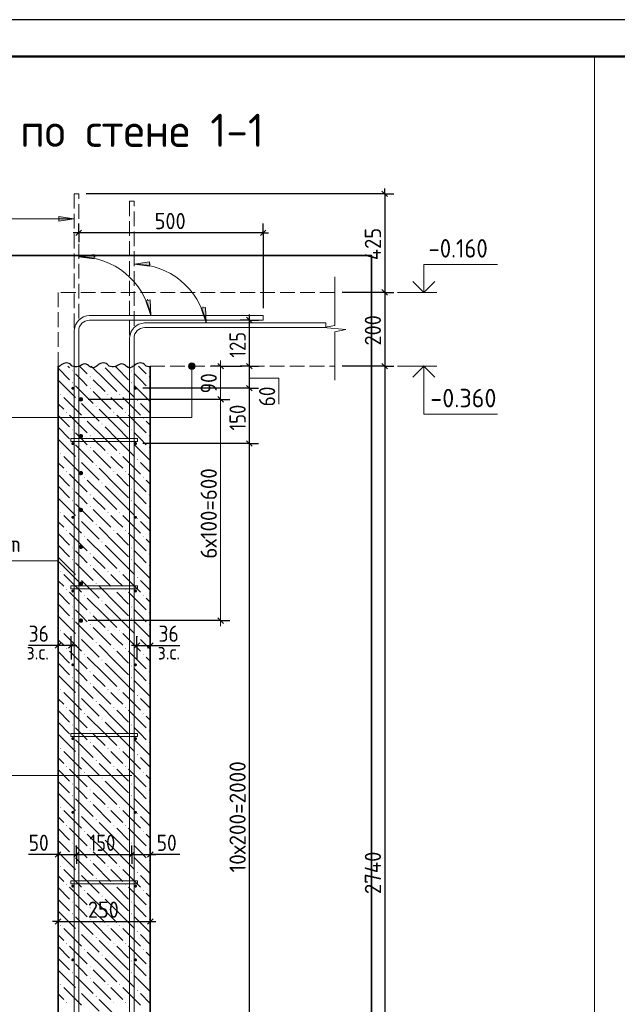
# Model space of a CAD drawing. Header units: millimetres. Extents: x 0 to 42000, y 0 to 29700.
# Tile 8 of 20: x 6388 to 14487, y 16351 to 29700. Entities that reach past the tile are written whole.
import ezdxf

# ---------------------------------------------------------------- set-up
doc = ezdxf.new("R2010")
doc.units = ezdxf.units.MM
doc.linetypes.add('______2', pattern=[270, 200, -70])
for name, color, linetype, lineweight in [('Standard', 7, 'Continuous', 25), ('ЖБ Перекрытие верхний уровень', 7, '______2', 25), ('ЖБ Стена верхний уровень', 7, 'Continuous', 35), ('Заголовок чертежа', 7, 'Continuous', 25), ('Позиционная метка линия выноска', 7, 'Continuous', 13), ('Примечания', 7, 'Continuous', 13), ('Стена фоновая арматура У1', 7, 'Continuous', 18), ('Стена фоновая арматура Х1', 7, 'Continuous', 35), ('Стена фоновая затяжка С-обр.', 52, 'Continuous', 25)]:
    doc.layers.add(name, color=color, linetype=linetype, lineweight=lineweight)
doc.layers.add('Размерная выноска', color=7, linetype='Continuous')
doc.layers.add('Стена ДОП арматура У', color=7, linetype='Continuous', lineweight=35, true_color=0x5a2814)
doc.styles.add('ISOCPEUR', font='txt')

msp = doc.modelspace()

# ---------------------------------------------------------------- hatches: boundary and pattern name
at = {"layer": 'ЖБ Стена верхний уровень', "linetype": 'Continuous', "lineweight": 18, "transparency": 33554687}
for points in [[(7097, 24938), (7104, 24944), (7110, 24938), (7104, 24931)], [(7337, 24858), (7344, 24864), (7350, 24858), (7344, 24851)], [(7897, 24938), (7904, 24944), (7910, 24938), (7904, 24931)], [(8137, 24858), (8144, 24864), (8150, 24858), (8144, 24851)], [(7097, 24778), (7104, 24784), (7110, 24778), (7104, 24771)], [(7337, 24698), (7344, 24704), (7350, 24698), (7344, 24691)], [(7897, 24778), (7904, 24784), (7910, 24778), (7904, 24771)], [(8137, 24698), (8144, 24704), (8150, 24698), (8144, 24691)], [(6937, 24618), (6944, 24624), (6950, 24618), (6944, 24611)], [(7577, 24618), (7584, 24624), (7590, 24618), (7584, 24611)], [(7737, 24618), (7744, 24624), (7750, 24618), (7744, 24611)], [(7177, 24538), (7184, 24544), (7190, 24538), (7184, 24531)], [(7417, 24458), (7424, 24464), (7430, 24458), (7424, 24451)], [(7977, 24538), (7984, 24544), (7990, 24538), (7984, 24531)], [(7017, 24378), (7024, 24384), (7030, 24378), (7024, 24371)], [(7257, 24298), (7264, 24304), (7270, 24298), (7264, 24291)], [(7657, 24378), (7664, 24384), (7670, 24378), (7664, 24371)], [(7817, 24378), (7824, 24384), (7830, 24378), (7824, 24371)], [(8057, 24298), (8064, 24304), (8070, 24298), (8064, 24291)], [(7497, 24218), (7504, 24224), (7510, 24218), (7504, 24211)], [(7097, 24138), (7104, 24144), (7110, 24138), (7104, 24131)], [(7337, 24058), (7344, 24064), (7350, 24058), (7344, 24051)], [(7897, 24138), (7904, 24144), (7910, 24138), (7904, 24131)], [(8137, 24058), (8144, 24064), (8150, 24058), (8144, 24051)], [(7097, 23978), (7104, 23984), (7110, 23978), (7104, 23971)], [(7337, 23898), (7344, 23904), (7350, 23898), (7344, 23891)], [(7897, 23978), (7904, 23984), (7910, 23978), (7904, 23971)], [(8137, 23898), (8144, 23904), (8150, 23898), (8144, 23891)], [(6937, 23818), (6944, 23824), (6950, 23818), (6944, 23811)], [(7577, 23818), (7584, 23824), (7590, 23818), (7584, 23811)], [(7737, 23818), (7744, 23824), (7750, 23818), (7744, 23811)], [(7177, 23738), (7184, 23744), (7190, 23738), (7184, 23731)], [(7417, 23658), (7424, 23664), (7430, 23658), (7424, 23651)], [(7977, 23738), (7984, 23744), (7990, 23738), (7984, 23731)], [(7017, 23578), (7024, 23584), (7030, 23578), (7024, 23571)], [(7257, 23498), (7264, 23504), (7270, 23498), (7264, 23491)], [(7657, 23578), (7664, 23584), (7670, 23578), (7664, 23571)], [(7817, 23578), (7824, 23584), (7830, 23578), (7824, 23571)], [(8057, 23498), (8064, 23504), (8070, 23498), (8064, 23491)], [(7497, 23418), (7504, 23424), (7510, 23418), (7504, 23411)], [(7097, 23338), (7104, 23344), (7110, 23338), (7104, 23331)], [(7337, 23258), (7344, 23264), (7350, 23258), (7344, 23251)], [(7897, 23338), (7904, 23344), (7910, 23338), (7904, 23331)], [(8137, 23258), (8144, 23264), (8150, 23258), (8144, 23251)], [(7097, 23178), (7104, 23184), (7110, 23178), (7104, 23171)], [(7337, 23098), (7344, 23104), (7350, 23098), (7344, 23091)], [(7897, 23178), (7904, 23184), (7910, 23178), (7904, 23171)], [(8137, 23098), (8144, 23104), (8150, 23098), (8144, 23091)], [(6937, 23018), (6944, 23024), (6950, 23018), (6944, 23011)], [(7577, 23018), (7584, 23024), (7590, 23018), (7584, 23011)], [(7737, 23018), (7744, 23024), (7750, 23018), (7744, 23011)], [(7177, 22938), (7184, 22944), (7190, 22938), (7184, 22931)], [(7417, 22858), (7424, 22864), (7430, 22858), (7424, 22851)], [(7977, 22938), (7984, 22944), (7990, 22938), (7984, 22931)], [(7017, 22778), (7024, 22784), (7030, 22778), (7024, 22771)], [(7257, 22698), (7264, 22704), (7270, 22698), (7264, 22691)], [(7657, 22778), (7664, 22784), (7670, 22778), (7664, 22771)], [(7817, 22778), (7824, 22784), (7830, 22778), (7824, 22771)], [(8057, 22698), (8064, 22704), (8070, 22698), (8064, 22691)], [(7497, 22618), (7504, 22624), (7510, 22618), (7504, 22611)], [(7097, 22538), (7104, 22544), (7110, 22538), (7104, 22531)], [(7337, 22458), (7344, 22464), (7350, 22458), (7344, 22451)], [(7897, 22538), (7904, 22544), (7910, 22538), (7904, 22531)], [(8137, 22458), (8144, 22464), (8150, 22458), (8144, 22451)], [(7097, 22378), (7104, 22384), (7110, 22378), (7104, 22371)], [(7337, 22298), (7344, 22304), (7350, 22298), (7344, 22291)], [(7897, 22378), (7904, 22384), (7910, 22378), (7904, 22371)], [(8137, 22298), (8144, 22304), (8150, 22298), (8144, 22291)], [(6937, 22218), (6944, 22224), (6950, 22218), (6944, 22211)], [(7577, 22218), (7584, 22224), (7590, 22218), (7584, 22211)], [(7737, 22218), (7744, 22224), (7750, 22218), (7744, 22211)], [(7177, 22138), (7184, 22144), (7190, 22138), (7184, 22131)], [(7417, 22058), (7424, 22064), (7430, 22058), (7424, 22051)], [(7977, 22138), (7984, 22144), (7990, 22138), (7984, 22131)], [(7017, 21978), (7024, 21984), (7030, 21978), (7024, 21971)], [(7257, 21898), (7264, 21904), (7270, 21898), (7264, 21891)], [(7657, 21978), (7664, 21984), (7670, 21978), (7664, 21971)], [(7817, 21978), (7824, 21984), (7830, 21978), (7824, 21971)], [(8057, 21898), (8064, 21904), (8070, 21898), (8064, 21891)], [(7497, 21818), (7504, 21824), (7510, 21818), (7504, 21811)], [(7097, 21738), (7104, 21744), (7110, 21738), (7104, 21731)], [(7337, 21658), (7344, 21664), (7350, 21658), (7344, 21651)], [(7897, 21738), (7904, 21744), (7910, 21738), (7904, 21731)], [(8137, 21658), (8144, 21664), (8150, 21658), (8144, 21651)], [(7097, 21578), (7104, 21584), (7110, 21578), (7104, 21571)], [(7337, 21498), (7344, 21504), (7350, 21498), (7344, 21491)], [(7897, 21578), (7904, 21584), (7910, 21578), (7904, 21571)], [(8137, 21498), (8144, 21504), (8150, 21498), (8144, 21491)], [(6937, 21418), (6944, 21424), (6950, 21418), (6944, 21411)], [(7577, 21418), (7584, 21424), (7590, 21418), (7584, 21411)], [(7737, 21418), (7744, 21424), (7750, 21418), (7744, 21411)], [(7177, 21338), (7184, 21344), (7190, 21338), (7184, 21331)], [(7417, 21258), (7424, 21264), (7430, 21258), (7424, 21251)], [(7977, 21338), (7984, 21344), (7990, 21338), (7984, 21331)], [(7017, 21178), (7024, 21184), (7030, 21178), (7024, 21171)], [(7257, 21098), (7264, 21104), (7270, 21098), (7264, 21091)], [(7657, 21178), (7664, 21184), (7670, 21178), (7664, 21171)], [(7817, 21178), (7824, 21184), (7830, 21178), (7824, 21171)], [(8057, 21098), (8064, 21104), (8070, 21098), (8064, 21091)], [(7497, 21018), (7504, 21024), (7510, 21018), (7504, 21011)], [(7097, 20938), (7104, 20944), (7110, 20938), (7104, 20931)], [(7337, 20858), (7344, 20864), (7350, 20858), (7344, 20851)], [(7897, 20938), (7904, 20944), (7910, 20938), (7904, 20931)], [(8137, 20858), (8144, 20864), (8150, 20858), (8144, 20851)], [(7097, 20778), (7104, 20784), (7110, 20778), (7104, 20771)], [(7337, 20698), (7344, 20704), (7350, 20698), (7344, 20691)], [(7897, 20778), (7904, 20784), (7910, 20778), (7904, 20771)], [(8137, 20698), (8144, 20704), (8150, 20698), (8144, 20691)], [(6937, 20618), (6944, 20624), (6950, 20618), (6944, 20611)], [(7577, 20618), (7584, 20624), (7590, 20618), (7584, 20611)], [(7737, 20618), (7744, 20624), (7750, 20618), (7744, 20611)], [(7177, 20538), (7184, 20544), (7190, 20538), (7184, 20531)], [(7417, 20458), (7424, 20464), (7430, 20458), (7424, 20451)], [(7977, 20538), (7984, 20544), (7990, 20538), (7984, 20531)], [(7017, 20378), (7024, 20384), (7030, 20378), (7024, 20371)], [(7257, 20298), (7264, 20304), (7270, 20298), (7264, 20291)], [(7657, 20378), (7664, 20384), (7670, 20378), (7664, 20371)], [(7817, 20378), (7824, 20384), (7830, 20378), (7824, 20371)], [(8057, 20298), (8064, 20304), (8070, 20298), (8064, 20291)], [(7497, 20218), (7504, 20224), (7510, 20218), (7504, 20211)], [(7097, 20138), (7104, 20144), (7110, 20138), (7104, 20131)], [(7337, 20058), (7344, 20064), (7350, 20058), (7344, 20051)], [(7897, 20138), (7904, 20144), (7910, 20138), (7904, 20131)], [(8137, 20058), (8144, 20064), (8150, 20058), (8144, 20051)], [(7097, 19978), (7104, 19984), (7110, 19978), (7104, 19971)], [(7337, 19898), (7344, 19904), (7350, 19898), (7344, 19891)], [(7897, 19978), (7904, 19984), (7910, 19978), (7904, 19971)], [(8137, 19898), (8144, 19904), (8150, 19898), (8144, 19891)], [(6937, 19818), (6944, 19824), (6950, 19818), (6944, 19811)], [(7577, 19818), (7584, 19824), (7590, 19818), (7584, 19811)], [(7737, 19818), (7744, 19824), (7750, 19818), (7744, 19811)], [(7177, 19738), (7184, 19744), (7190, 19738), (7184, 19731)], [(7417, 19658), (7424, 19664), (7430, 19658), (7424, 19651)], [(7977, 19738), (7984, 19744), (7990, 19738), (7984, 19731)], [(7017, 19578), (7024, 19584), (7030, 19578), (7024, 19571)], [(7257, 19498), (7264, 19504), (7270, 19498), (7264, 19491)], [(7657, 19578), (7664, 19584), (7670, 19578), (7664, 19571)], [(7817, 19578), (7824, 19584), (7830, 19578), (7824, 19571)], [(8057, 19498), (8064, 19504), (8070, 19498), (8064, 19491)], [(7497, 19418), (7504, 19424), (7510, 19418), (7504, 19411)], [(7097, 19338), (7104, 19344), (7110, 19338), (7104, 19331)], [(7337, 19258), (7344, 19264), (7350, 19258), (7344, 19251)], [(7897, 19338), (7904, 19344), (7910, 19338), (7904, 19331)], [(8137, 19258), (8144, 19264), (8150, 19258), (8144, 19251)], [(7097, 19178), (7104, 19184), (7110, 19178), (7104, 19171)], [(7337, 19098), (7344, 19104), (7350, 19098), (7344, 19091)], [(7897, 19178), (7904, 19184), (7910, 19178), (7904, 19171)], [(8137, 19098), (8144, 19104), (8150, 19098), (8144, 19091)], [(6937, 19018), (6944, 19024), (6950, 19018), (6944, 19011)], [(7577, 19018), (7584, 19024), (7590, 19018), (7584, 19011)], [(7737, 19018), (7744, 19024), (7750, 19018), (7744, 19011)], [(7177, 18938), (7184, 18944), (7190, 18938), (7184, 18931)], [(7417, 18858), (7424, 18864), (7430, 18858), (7424, 18851)], [(7977, 18938), (7984, 18944), (7990, 18938), (7984, 18931)], [(7017, 18778), (7024, 18784), (7030, 18778), (7024, 18771)], [(7257, 18698), (7264, 18704), (7270, 18698), (7264, 18691)], [(7657, 18778), (7664, 18784), (7670, 18778), (7664, 18771)], [(7817, 18778), (7824, 18784), (7830, 18778), (7824, 18771)], [(8057, 18698), (8064, 18704), (8070, 18698), (8064, 18691)], [(7497, 18618), (7504, 18624), (7510, 18618), (7504, 18611)], [(7097, 18538), (7104, 18544), (7110, 18538), (7104, 18531)], [(7337, 18458), (7344, 18464), (7350, 18458), (7344, 18451)], [(7897, 18538), (7904, 18544), (7910, 18538), (7904, 18531)], [(8137, 18458), (8144, 18464), (8150, 18458), (8144, 18451)], [(7097, 18378), (7104, 18384), (7110, 18378), (7104, 18371)], [(7337, 18298), (7344, 18304), (7350, 18298), (7344, 18291)], [(7897, 18378), (7904, 18384), (7910, 18378), (7904, 18371)], [(8137, 18298), (8144, 18304), (8150, 18298), (8144, 18291)], [(6937, 18218), (6944, 18224), (6950, 18218), (6944, 18211)], [(7577, 18218), (7584, 18224), (7590, 18218), (7584, 18211)], [(7737, 18218), (7744, 18224), (7750, 18218), (7744, 18211)], [(7177, 18138), (7184, 18144), (7190, 18138), (7184, 18131)], [(7417, 18058), (7424, 18064), (7430, 18058), (7424, 18051)], [(7977, 18138), (7984, 18144), (7990, 18138), (7984, 18131)], [(7017, 17978), (7024, 17984), (7030, 17978), (7024, 17971)], [(7257, 17898), (7264, 17904), (7270, 17898), (7264, 17891)], [(7657, 17978), (7664, 17984), (7670, 17978), (7664, 17971)], [(7817, 17978), (7824, 17984), (7830, 17978), (7824, 17971)], [(8057, 17898), (8064, 17904), (8070, 17898), (8064, 17891)], [(7497, 17818), (7504, 17824), (7510, 17818), (7504, 17811)], [(7097, 17738), (7104, 17744), (7110, 17738), (7104, 17731)], [(7337, 17658), (7344, 17664), (7350, 17658), (7344, 17651)], [(7897, 17738), (7904, 17744), (7910, 17738), (7904, 17731)], [(8137, 17658), (8144, 17664), (8150, 17658), (8144, 17651)], [(7097, 17578), (7104, 17584), (7110, 17578), (7104, 17571)], [(7337, 17498), (7344, 17504), (7350, 17498), (7344, 17491)], [(7897, 17578), (7904, 17584), (7910, 17578), (7904, 17571)], [(8137, 17498), (8144, 17504), (8150, 17498), (8144, 17491)], [(6937, 17418), (6944, 17424), (6950, 17418), (6944, 17411)], [(7577, 17418), (7584, 17424), (7590, 17418), (7584, 17411)], [(7737, 17418), (7744, 17424), (7750, 17418), (7744, 17411)], [(7177, 17338), (7184, 17344), (7190, 17338), (7184, 17331)], [(7417, 17258), (7424, 17264), (7430, 17258), (7424, 17251)], [(7977, 17338), (7984, 17344), (7990, 17338), (7984, 17331)], [(7017, 17178), (7024, 17184), (7030, 17178), (7024, 17171)], [(7257, 17098), (7264, 17104), (7270, 17098), (7264, 17091)], [(7657, 17178), (7664, 17184), (7670, 17178), (7664, 17171)], [(7817, 17178), (7824, 17184), (7830, 17178), (7824, 17171)], [(8057, 17098), (8064, 17104), (8070, 17098), (8064, 17091)], [(7497, 17018), (7504, 17024), (7510, 17018), (7504, 17011)], [(7097, 16938), (7104, 16944), (7110, 16938), (7104, 16931)], [(7337, 16858), (7344, 16864), (7350, 16858), (7344, 16851)], [(7897, 16938), (7904, 16944), (7910, 16938), (7904, 16931)], [(8137, 16858), (8144, 16864), (8150, 16858), (8144, 16851)], [(7097, 16778), (7104, 16784), (7110, 16778), (7104, 16771)], [(7337, 16698), (7344, 16704), (7350, 16698), (7344, 16691)], [(7897, 16778), (7904, 16784), (7910, 16778), (7904, 16771)], [(8137, 16698), (8144, 16704), (8150, 16698), (8144, 16691)], [(6937, 16618), (6944, 16624), (6950, 16618), (6944, 16611)], [(7577, 16618), (7584, 16624), (7590, 16618), (7584, 16611)], [(7737, 16618), (7744, 16624), (7750, 16618), (7744, 16611)], [(7177, 16538), (7184, 16544), (7190, 16538), (7184, 16531)], [(7417, 16458), (7424, 16464), (7430, 16458), (7424, 16451)], [(7977, 16538), (7984, 16544), (7990, 16538), (7984, 16531)], [(7017, 16378), (7024, 16384), (7030, 16378), (7024, 16371)], [(7657, 16378), (7664, 16384), (7670, 16378), (7664, 16371)], [(7817, 16378), (7824, 16384), (7830, 16378), (7824, 16371)]]:
    msp.add_hatch(color=7, dxfattribs=at).paths.add_polyline_path(points, flags=16)
at = {"layer": 'Позиционная метка линия выноска', "linetype": 'Continuous', "lineweight": 13, "transparency": 33554687}
for points in [[(8760, 25026), (8682, 25026), (8676, 25003)], [(8760, 25026), (8676, 25003), (8766, 25003)], [(8766, 25003), (8676, 25003), (8682, 24981)], [(8744, 25042), (8699, 25042), (8682, 25026)], [(8744, 25042), (8682, 25026), (8760, 25026)], [(8766, 25003), (8682, 24981), (8760, 24981)], [(8760, 24981), (8682, 24981), (8699, 24965)], [(8699, 25042), (8744, 25042), (8721, 25048)], [(8760, 24981), (8699, 24965), (8744, 24965)], [(8744, 24965), (8699, 24965), (8721, 24958)]]:
    msp.add_hatch(color=7, dxfattribs=at).paths.add_polyline_path(points)
at = {"layer": 'Примечания', "linetype": 'Continuous', "lineweight": 13, "transparency": 33554687}
for points in [[(6917, 26970), (7127, 27000), (6917, 27030)], [(7397, 26517), (7187, 26487), (7397, 26457)], [(8147, 26417), (7937, 26387), (8147, 26357)]]:
    msp.add_hatch(color=7, dxfattribs=at).paths.add_polyline_path(points)
for points in [[(8154, 25900), (8167, 25688), (8095, 25888)], [(8904, 25799), (8917, 25588), (8845, 25787)]]:
    msp.add_hatch(color=7, dxfattribs=at).paths.add_polyline_path(points, flags=16)
at = {"layer": 'Стена ДОП арматура У', "linetype": 'Continuous', "lineweight": 25, "transparency": 33554687}
for points in [[(7247, 24553), (7245, 24565), (7239, 24574), (7229, 24581), (7217, 24583), (7206, 24581), (7196, 24574), (7190, 24565), (7187, 24553), (7190, 24542), (7196, 24532), (7206, 24526), (7217, 24523), (7229, 24526), (7239, 24532), (7245, 24542)], [(7247, 24053), (7245, 24065), (7239, 24074), (7229, 24081), (7217, 24083), (7206, 24081), (7196, 24074), (7190, 24065), (7187, 24053), (7190, 24042), (7196, 24032), (7206, 24026), (7217, 24023), (7229, 24026), (7239, 24032), (7245, 24042)], [(7247, 23553), (7245, 23565), (7239, 23574), (7229, 23581), (7217, 23583), (7206, 23581), (7196, 23574), (7190, 23565), (7187, 23553), (7190, 23542), (7196, 23532), (7206, 23526), (7217, 23523), (7229, 23526), (7239, 23532), (7245, 23542)], [(7247, 23053), (7245, 23065), (7239, 23074), (7229, 23081), (7217, 23083), (7206, 23081), (7196, 23074), (7190, 23065), (7187, 23053), (7190, 23042), (7196, 23032), (7206, 23026), (7217, 23023), (7229, 23026), (7239, 23032), (7245, 23042)], [(7247, 22553), (7245, 22565), (7239, 22574), (7229, 22581), (7217, 22583), (7206, 22581), (7196, 22574), (7190, 22565), (7187, 22553), (7190, 22542), (7196, 22532), (7206, 22526), (7217, 22523), (7229, 22526), (7239, 22532), (7245, 22542)], [(7247, 22053), (7245, 22065), (7239, 22074), (7229, 22081), (7217, 22083), (7206, 22081), (7196, 22074), (7190, 22065), (7187, 22053), (7190, 22042), (7196, 22032), (7206, 22026), (7217, 22023), (7229, 22026), (7239, 22032), (7245, 22042)], [(7247, 21553), (7245, 21565), (7239, 21574), (7229, 21581), (7217, 21583), (7206, 21581), (7196, 21574), (7190, 21565), (7187, 21553), (7190, 21542), (7196, 21532), (7206, 21526), (7217, 21523), (7229, 21526), (7239, 21532), (7245, 21542)]]:
    msp.add_hatch(color=7, dxfattribs=at).paths.add_polyline_path(points)
at = {"layer": 'Стена фоновая арматура У1', "linetype": 'Continuous', "lineweight": 13, "transparency": 33554687}
for points in [[(7127, 24703), (7126, 24711), (7122, 24717), (7115, 24722), (7107, 24723), (7100, 24722), (7093, 24717), (7089, 24711), (7087, 24703), (7089, 24696), (7093, 24689), (7100, 24685), (7107, 24683), (7115, 24685), (7122, 24689), (7126, 24696)], [(7977, 24703), (7976, 24711), (7972, 24717), (7965, 24722), (7957, 24723), (7950, 24722), (7943, 24717), (7939, 24711), (7937, 24703), (7939, 24696), (7943, 24689), (7950, 24685), (7957, 24683), (7965, 24685), (7972, 24689), (7976, 24696)], [(7127, 23953), (7126, 23961), (7122, 23967), (7115, 23972), (7107, 23973), (7100, 23972), (7093, 23967), (7089, 23961), (7087, 23953), (7089, 23946), (7093, 23939), (7100, 23935), (7107, 23933), (7115, 23935), (7122, 23939), (7126, 23946)], [(7977, 23953), (7976, 23961), (7972, 23967), (7965, 23972), (7957, 23973), (7950, 23972), (7943, 23967), (7939, 23961), (7937, 23953), (7939, 23946), (7943, 23939), (7950, 23935), (7957, 23933), (7965, 23935), (7972, 23939), (7976, 23946)], [(7127, 22953), (7126, 22961), (7122, 22967), (7115, 22972), (7107, 22973), (7100, 22972), (7093, 22967), (7089, 22961), (7087, 22953), (7089, 22946), (7093, 22939), (7100, 22935), (7107, 22933), (7115, 22935), (7122, 22939), (7126, 22946)], [(7977, 22953), (7976, 22961), (7972, 22967), (7965, 22972), (7957, 22973), (7950, 22972), (7943, 22967), (7939, 22961), (7937, 22953), (7939, 22946), (7943, 22939), (7950, 22935), (7957, 22933), (7965, 22935), (7972, 22939), (7976, 22946)], [(7127, 21953), (7126, 21961), (7122, 21967), (7115, 21972), (7107, 21973), (7100, 21972), (7093, 21967), (7089, 21961), (7087, 21953), (7089, 21946), (7093, 21939), (7100, 21935), (7107, 21933), (7115, 21935), (7122, 21939), (7126, 21946)], [(7977, 21953), (7976, 21961), (7972, 21967), (7965, 21972), (7957, 21973), (7950, 21972), (7943, 21967), (7939, 21961), (7937, 21953), (7939, 21946), (7943, 21939), (7950, 21935), (7957, 21933), (7965, 21935), (7972, 21939), (7976, 21946)], [(7127, 20953), (7126, 20961), (7122, 20967), (7115, 20972), (7107, 20973), (7100, 20972), (7093, 20967), (7089, 20961), (7087, 20953), (7089, 20946), (7093, 20939), (7100, 20935), (7107, 20933), (7115, 20935), (7122, 20939), (7126, 20946)], [(7977, 20953), (7976, 20961), (7972, 20967), (7965, 20972), (7957, 20973), (7950, 20972), (7943, 20967), (7939, 20961), (7937, 20953), (7939, 20946), (7943, 20939), (7950, 20935), (7957, 20933), (7965, 20935), (7972, 20939), (7976, 20946)], [(7127, 19953), (7126, 19961), (7122, 19967), (7115, 19972), (7107, 19973), (7100, 19972), (7093, 19967), (7089, 19961), (7087, 19953), (7089, 19946), (7093, 19939), (7100, 19935), (7107, 19933), (7115, 19935), (7122, 19939), (7126, 19946)], [(7977, 19953), (7976, 19961), (7972, 19967), (7965, 19972), (7957, 19973), (7950, 19972), (7943, 19967), (7939, 19961), (7937, 19953), (7939, 19946), (7943, 19939), (7950, 19935), (7957, 19933), (7965, 19935), (7972, 19939), (7976, 19946)], [(7127, 18953), (7126, 18961), (7122, 18967), (7115, 18972), (7107, 18973), (7100, 18972), (7093, 18967), (7089, 18961), (7087, 18953), (7089, 18946), (7093, 18939), (7100, 18935), (7107, 18933), (7115, 18935), (7122, 18939), (7126, 18946)], [(7977, 18953), (7976, 18961), (7972, 18967), (7965, 18972), (7957, 18973), (7950, 18972), (7943, 18967), (7939, 18961), (7937, 18953), (7939, 18946), (7943, 18939), (7950, 18935), (7957, 18933), (7965, 18935), (7972, 18939), (7976, 18946)], [(7127, 17953), (7126, 17961), (7122, 17967), (7115, 17972), (7107, 17973), (7100, 17972), (7093, 17967), (7089, 17961), (7087, 17953), (7089, 17946), (7093, 17939), (7100, 17935), (7107, 17933), (7115, 17935), (7122, 17939), (7126, 17946)], [(7977, 17953), (7976, 17961), (7972, 17967), (7965, 17972), (7957, 17973), (7950, 17972), (7943, 17967), (7939, 17961), (7937, 17953), (7939, 17946), (7943, 17939), (7950, 17935), (7957, 17933), (7965, 17935), (7972, 17939), (7976, 17946)], [(7127, 16953), (7126, 16961), (7122, 16967), (7115, 16972), (7107, 16973), (7100, 16972), (7093, 16967), (7089, 16961), (7087, 16953), (7089, 16946), (7093, 16939), (7100, 16935), (7107, 16933), (7115, 16935), (7122, 16939), (7126, 16946)], [(7977, 16953), (7976, 16961), (7972, 16967), (7965, 16972), (7957, 16973), (7950, 16972), (7943, 16967), (7939, 16961), (7937, 16953), (7939, 16946), (7943, 16939), (7950, 16935), (7957, 16933), (7965, 16935), (7972, 16939), (7976, 16946)]]:
    msp.add_hatch(color=7, dxfattribs=at).paths.add_polyline_path(points)

# ---------------------------------------------------------------- linework, layer by layer
at = {"layer": 'Standard', "color": 7, "linetype": 'Continuous', "lineweight": 25, "transparency": 33554687}
for p, q in [((11297, 27376), (11372, 27301)), ((7225, 26847), (7150, 26772)), ((9725, 26847), (9650, 26772)), ((11297, 26041), (11372, 25966)), ((9538, 25591), (9463, 25666)), ((9073, 25041), (9148, 24966)), ((9538, 24966), (9463, 25041)), ((11297, 25041), (11372, 24966)), ((9538, 24666), (9463, 24741)), ((9073, 24591), (9148, 24516)), ((9538, 23916), (9463, 23991)), ((9073, 21591), (9148, 21516)), ((6945, 21253), (6870, 21178)), ((7125, 21253), (7050, 21178)), ((7940, 21178), (8015, 21253)), ((8120, 21178), (8195, 21253)), ((6870, 18344), (6945, 18419)), ((7120, 18344), (7195, 18419)), ((7870, 18344), (7945, 18419)), ((8120, 18344), (8195, 18419)), ((6870, 17437), (6945, 17512)), ((8120, 17437), (8195, 17512))]:
    msp.add_line(p, q, dxfattribs=at)
at = {"layer": 'Standard', "color": 7, "linetype": 'Continuous', "lineweight": -3, "transparency": 33554687}
for p, q in [((11335, 27338), (11335, 27413)), ((11335, 27338), (7287, 27338)), ((11335, 27338), (11210, 27338)), ((11335, 27338), (11460, 27338)), ((7187, 26810), (7187, 26935)), ((9687, 26810), (9687, 26935)), ((7187, 26810), (7112, 26810)), ((7187, 26810), (7187, 26685)), ((7187, 26810), (7187, 26810)), ((9687, 26810), (7187, 26810)), ((9687, 26810), (9687, 26685)), ((9687, 26810), (9687, 25788)), ((9687, 26810), (9762, 26810)), ((11335, 26003), (11210, 26003)), ((11335, 26003), (11460, 26003)), ((11335, 26003), (11335, 25003)), ((9501, 25628), (9501, 25703)), ((9501, 25628), (9376, 25628)), ((9501, 25628), (9626, 25628)), ((9501, 25628), (9587, 25628)), ((9501, 25003), (9501, 25628)), ((9110, 25003), (8985, 25003)), ((9110, 25003), (9235, 25003)), ((9110, 25003), (9401, 25003)), ((9501, 25003), (9376, 25003)), ((9501, 25003), (9626, 25003)), ((9501, 25003), (9607, 25003)), ((9501, 24703), (9501, 25003)), ((11335, 25003), (11210, 25003)), ((11335, 25003), (11460, 25003)), ((11335, 25003), (11335, 11303)), ((9501, 24703), (9376, 24703)), ((9501, 24703), (9626, 24703)), ((9501, 23953), (9501, 24703)), ((9110, 24553), (8985, 24553)), ((9110, 24553), (9235, 24553)), ((9501, 23953), (9376, 23953)), ((9501, 23953), (9626, 23953)), ((9501, 13953), (9501, 23953)), ((9110, 21553), (7317, 21553)), ((9110, 21553), (8985, 21553)), ((9110, 21553), (9235, 21553)), ((6907, 21216), (6907, 21341)), ((7087, 21216), (7087, 21341)), ((7977, 21216), (7977, 21341)), ((8157, 21216), (8157, 21341)), ((6907, 21216), (6832, 21216)), ((6907, 21216), (6907, 21091)), ((6907, 21216), (6907, 21216)), ((7087, 21216), (6907, 21216)), ((7087, 21216), (7087, 21091)), ((7087, 21216), (7087, 21028)), ((7087, 21216), (7162, 21216)), ((7977, 21216), (7902, 21216)), ((7977, 21216), (7977, 21091)), ((7977, 21216), (7977, 21028)), ((7977, 21216), (8157, 21216)), ((8157, 21216), (8157, 21091)), ((8157, 21216), (8157, 21216)), ((8157, 21216), (8232, 21216)), ((6907, 18381), (6907, 18506)), ((7157, 18381), (7157, 18506)), ((7907, 18381), (7907, 18506)), ((8157, 18381), (8157, 18506)), ((6907, 18381), (6832, 18381)), ((6907, 18381), (6907, 18256)), ((6907, 18381), (6907, 18381)), ((6907, 18381), (7157, 18381)), ((7157, 18381), (7157, 18256)), ((7157, 18381), (7157, 18381)), ((7157, 18381), (7907, 18381)), ((7907, 18381), (7907, 18256)), ((7907, 18381), (7907, 18381)), ((7907, 18381), (8157, 18381)), ((8157, 18381), (8157, 18256)), ((8157, 18381), (8157, 18381)), ((8157, 18381), (8232, 18381)), ((6907, 17474), (6907, 17599)), ((8157, 17474), (8157, 17599)), ((6907, 17474), (6832, 17474)), ((6907, 17474), (6907, 17349)), ((6907, 17474), (6907, 17474)), ((6907, 17474), (8157, 17474)), ((8157, 17474), (8157, 17349)), ((8157, 17474), (8157, 17474)), ((8157, 17474), (8232, 17474))]:
    msp.add_line(p, q, dxfattribs=at)
at = {"layer": 'Standard', "color": 7, "linetype": 'Continuous', "lineweight": 13, "transparency": 33554687}
for p, q in [((11510, 26003), (12040, 26003)), ((9110, 25003), (9110, 25078)), ((9110, 25003), (9110, 24553)), ((11510, 25003), (12040, 25003)), ((9110, 21553), (9110, 21478))]:
    msp.add_line(p, q, dxfattribs=at)
at = {"layer": 'Standard', "color": 7, "linetype": 'Continuous', "lineweight": 25, "transparency": 33554687}
msp.add_lwpolyline([(0, 0), (42000, 0), (42000, 29700), (0, 29700), (0, 0)], close=True, dxfattribs=at)
at = {"layer": 'Standard', "color": 7, "linetype": 'Continuous', "lineweight": 50, "transparency": 33554687}
msp.add_lwpolyline([(2000, 29200), (41500, 29200), (41500, 500), (2000, 500), (2000, 29200)], close=True, dxfattribs=at)
at = {"layer": 'Standard', "color": 7, "linetype": 'Continuous', "lineweight": 13, "transparency": 33554687}
for points in [[(16687, 29200), (2000, 29200), (2000, 6037), (16687, 6037), (16687, 29200)], [(41500, 29200), (14180, 29200), (14180, 6000), (41500, 6000), (41500, 29200)], [(11865, 26003), (11865, 26383), (12865, 26383)], [(11865, 25003), (11865, 24353), (12865, 24353)], [(9501, 24839), (9901, 24839), (9901, 24489)], [(9110, 24553), (9110, 24549), (9110, 24549), (9110, 21553)]]:
    msp.add_lwpolyline(points, dxfattribs=at)
at = {"layer": 'Standard', "color": 7, "linetype": 'Continuous', "lineweight": -3, "transparency": 33554687}
for points in [[(11335, 27338), (11335, 26350), (11335, 26350), (11335, 26003)], [(11335, 26003), (11318, 26003), (11318, 26003), (11318, 26003), (11318, 26003), (11318, 26003), (11318, 26003), (10757, 26003)], [(11335, 25003), (11318, 25003), (11318, 25003), (11318, 25003), (11318, 25003), (10757, 25003)], [(9501, 24703), (9484, 24703), (9484, 24703), (8057, 24703)], [(9110, 24553), (9093, 24553), (9093, 24553), (7317, 24553)], [(9501, 23953), (9484, 23953), (9484, 23953), (9484, 23953), (9484, 23953), (8057, 23953)]]:
    msp.add_lwpolyline(points, dxfattribs=at)
at = {"layer": 'Standard', "color": 254, "linetype": 'Continuous', "lineweight": 35, "true_color": 0xc4c4ff, "transparency": 33554687}
msp.add_lwpolyline([(3044, 8803), (11157, 8803), (11157, 26503), (3044, 26503), (3044, 8803)], dxfattribs=at)
at = {"layer": 'Standard', "color": 7, "linetype": 'Continuous', "lineweight": 35, "transparency": 33554687}
for points in [[(11717, 26152), (11865, 26003), (12014, 26152)], [(11717, 24855), (11865, 25003), (12014, 24855)]]:
    msp.add_lwpolyline(points, dxfattribs=at)
at = {"layer": 'ЖБ Перекрытие верхний уровень', "color": 7, "linetype": '______2', "lineweight": 18, "transparency": 33554687}
for p, q in [((6907, 26003), (6907, 25003)), ((10657, 26003), (6907, 26003)), ((8157, 25003), (10657, 25003))]:
    msp.add_line(p, q, dxfattribs=at)
at = {"layer": 'ЖБ Стена верхний уровень', "color": 7, "linetype": 'Continuous', "lineweight": 35, "transparency": 33554687}
for p, q in [((6907, 25003), (6907, 11303)), ((8157, 11303), (8157, 25003))]:
    msp.add_line(p, q, dxfattribs=at)
at = {"layer": 'ЖБ Стена верхний уровень', "color": 9, "linetype": 'Continuous', "lineweight": 18, "true_color": 0xc7c7c7, "transparency": 33554687}
for p, q in [((6907, 24974), (7064, 24818)), ((7038, 25003), (7064, 24978)), ((7198, 25003), (7304, 24898)), ((7544, 24818), (7358, 25003)), ((7544, 24978), (7704, 24818)), ((7704, 24978), (7678, 25003)), ((7704, 24978), (7864, 24818)), ((7838, 25003), (7864, 24978)), ((7998, 25003), (8104, 24898)), ((7224, 24818), (7144, 24898)), ((8024, 24818), (7944, 24898)), ((6907, 24814), (7144, 24578)), ((7144, 24738), (7384, 24498)), ((7304, 24738), (7224, 24818)), ((7384, 24818), (7544, 24658)), ((7544, 24818), (7704, 24658)), ((7704, 24818), (7944, 24578)), ((7944, 24738), (8157, 24524)), ((8104, 24738), (8024, 24818)), ((6984, 24578), (7224, 24338)), ((7384, 24658), (7624, 24418)), ((7704, 24498), (7624, 24578)), ((7784, 24578), (8024, 24338)), ((6984, 24418), (6907, 24494)), ((7224, 24498), (7464, 24258)), ((7784, 24418), (7704, 24498)), ((8024, 24498), (8157, 24364)), ((6907, 24334), (7064, 24178)), ((7064, 24338), (7304, 24098)), ((7704, 24178), (7464, 24418)), ((7704, 24338), (7864, 24178)), ((7864, 24338), (8104, 24098)), ((6907, 24174), (7064, 24018)), ((7544, 24018), (7304, 24258)), ((7544, 24178), (7704, 24018)), ((7704, 24178), (7864, 24018)), ((8157, 24204), (8104, 24258)), ((7224, 24018), (7144, 24098)), ((8024, 24018), (7944, 24098)), ((6907, 24014), (7144, 23778)), ((7144, 23938), (7384, 23698)), ((7304, 23938), (7224, 24018)), ((7384, 24018), (7544, 23858)), ((7544, 24018), (7704, 23858)), ((7704, 24018), (7944, 23778)), ((7944, 23938), (8157, 23724)), ((8104, 23938), (8024, 24018)), ((6984, 23778), (7224, 23538)), ((7384, 23858), (7624, 23618)), ((7704, 23698), (7624, 23778)), ((7784, 23778), (8024, 23538)), ((6984, 23618), (6907, 23694)), ((7224, 23698), (7464, 23458)), ((7784, 23618), (7704, 23698)), ((8024, 23698), (8157, 23564)), ((6907, 23534), (7064, 23378)), ((7064, 23538), (7304, 23298)), ((7704, 23378), (7464, 23618)), ((7704, 23538), (7864, 23378)), ((7864, 23538), (8104, 23298)), ((6907, 23374), (7064, 23218)), ((7544, 23218), (7304, 23458)), ((7544, 23378), (7704, 23218)), ((7704, 23378), (7864, 23218)), ((8157, 23404), (8104, 23458)), ((7224, 23218), (7144, 23298)), ((8024, 23218), (7944, 23298)), ((6907, 23214), (7144, 22978)), ((7144, 23138), (7384, 22898)), ((7304, 23138), (7224, 23218)), ((7384, 23218), (7544, 23058)), ((7544, 23218), (7704, 23058)), ((7704, 23218), (7944, 22978)), ((7944, 23138), (8157, 22924)), ((8104, 23138), (8024, 23218)), ((6984, 22978), (7224, 22738)), ((7384, 23058), (7624, 22818)), ((7704, 22898), (7624, 22978)), ((7784, 22978), (8024, 22738)), ((6984, 22818), (6907, 22894)), ((7224, 22898), (7464, 22658)), ((7784, 22818), (7704, 22898)), ((8024, 22898), (8157, 22764)), ((6907, 22734), (7064, 22578)), ((7064, 22738), (7304, 22498)), ((7704, 22578), (7464, 22818)), ((7704, 22738), (7864, 22578)), ((7864, 22738), (8104, 22498)), ((6907, 22574), (7064, 22418)), ((7544, 22418), (7304, 22658)), ((7544, 22578), (7704, 22418)), ((7704, 22578), (7864, 22418)), ((8157, 22604), (8104, 22658)), ((7224, 22418), (7144, 22498)), ((8024, 22418), (7944, 22498)), ((6907, 22414), (7144, 22178)), ((7144, 22338), (7384, 22098)), ((7304, 22338), (7224, 22418)), ((7384, 22418), (7544, 22258)), ((7544, 22418), (7704, 22258)), ((7704, 22418), (7944, 22178)), ((7944, 22338), (8157, 22124)), ((8104, 22338), (8024, 22418)), ((6984, 22178), (7224, 21938)), ((7384, 22258), (7624, 22018)), ((7704, 22098), (7624, 22178)), ((7784, 22178), (8024, 21938)), ((6984, 22018), (6907, 22094)), ((7224, 22098), (7464, 21858)), ((7784, 22018), (7704, 22098)), ((8024, 22098), (8157, 21964)), ((6907, 21934), (7064, 21778)), ((7064, 21938), (7304, 21698)), ((7704, 21778), (7464, 22018)), ((7704, 21938), (7864, 21778)), ((7864, 21938), (8104, 21698)), ((6907, 21774), (7064, 21618)), ((7544, 21618), (7304, 21858)), ((7544, 21778), (7704, 21618)), ((7704, 21778), (7864, 21618)), ((8157, 21804), (8104, 21858)), ((7224, 21618), (7144, 21698)), ((8024, 21618), (7944, 21698)), ((6907, 21614), (7144, 21378)), ((7144, 21538), (7384, 21298)), ((7304, 21538), (7224, 21618)), ((7384, 21618), (7544, 21458)), ((7544, 21618), (7704, 21458)), ((7704, 21618), (7944, 21378)), ((7944, 21538), (8157, 21324)), ((8104, 21538), (8024, 21618)), ((6984, 21378), (7224, 21138)), ((7384, 21458), (7624, 21218)), ((7704, 21298), (7624, 21378)), ((7784, 21378), (8024, 21138)), ((6984, 21218), (6907, 21294)), ((7224, 21298), (7464, 21058)), ((7784, 21218), (7704, 21298)), ((8024, 21298), (8157, 21164)), ((6907, 21134), (7064, 20978)), ((7064, 21138), (7304, 20898)), ((7704, 20978), (7464, 21218)), ((7704, 21138), (7864, 20978)), ((7864, 21138), (8104, 20898)), ((6907, 20974), (7064, 20818)), ((7544, 20818), (7304, 21058)), ((7544, 20978), (7704, 20818)), ((7704, 20978), (7864, 20818)), ((8157, 21004), (8104, 21058)), ((7224, 20818), (7144, 20898)), ((8024, 20818), (7944, 20898)), ((6907, 20814), (7144, 20578)), ((7144, 20738), (7384, 20498)), ((7304, 20738), (7224, 20818)), ((7384, 20818), (7544, 20658)), ((7544, 20818), (7704, 20658)), ((7704, 20818), (7944, 20578)), ((7944, 20738), (8157, 20524)), ((8104, 20738), (8024, 20818)), ((6984, 20578), (7224, 20338)), ((7384, 20658), (7624, 20418)), ((7704, 20498), (7624, 20578)), ((7784, 20578), (8024, 20338)), ((6984, 20418), (6907, 20494)), ((7224, 20498), (7464, 20258)), ((7784, 20418), (7704, 20498)), ((8024, 20498), (8157, 20364)), ((6907, 20334), (7064, 20178)), ((7064, 20338), (7304, 20098)), ((7704, 20178), (7464, 20418)), ((7704, 20338), (7864, 20178)), ((7864, 20338), (8104, 20098)), ((6907, 20174), (7064, 20018)), ((7544, 20018), (7304, 20258)), ((7544, 20178), (7704, 20018)), ((7704, 20178), (7864, 20018)), ((8157, 20204), (8104, 20258)), ((7224, 20018), (7144, 20098)), ((8024, 20018), (7944, 20098)), ((6907, 20014), (7144, 19778)), ((7144, 19938), (7384, 19698)), ((7304, 19938), (7224, 20018)), ((7384, 20018), (7544, 19858)), ((7544, 20018), (7704, 19858)), ((7704, 20018), (7944, 19778)), ((7944, 19938), (8157, 19724)), ((8104, 19938), (8024, 20018)), ((6984, 19778), (7224, 19538)), ((7384, 19858), (7624, 19618)), ((7704, 19698), (7624, 19778)), ((7784, 19778), (8024, 19538)), ((6984, 19618), (6907, 19694)), ((7224, 19698), (7464, 19458)), ((7784, 19618), (7704, 19698)), ((8024, 19698), (8157, 19564)), ((6907, 19534), (7064, 19378)), ((7064, 19538), (7304, 19298)), ((7704, 19378), (7464, 19618)), ((7704, 19538), (7864, 19378)), ((7864, 19538), (8104, 19298)), ((6907, 19374), (7064, 19218)), ((7544, 19218), (7304, 19458)), ((7544, 19378), (7704, 19218)), ((7704, 19378), (7864, 19218)), ((8157, 19404), (8104, 19458)), ((7224, 19218), (7144, 19298)), ((8024, 19218), (7944, 19298)), ((6907, 19214), (7144, 18978)), ((7144, 19138), (7384, 18898)), ((7304, 19138), (7224, 19218)), ((7384, 19218), (7544, 19058)), ((7544, 19218), (7704, 19058)), ((7704, 19218), (7944, 18978)), ((7944, 19138), (8157, 18924)), ((8104, 19138), (8024, 19218)), ((6984, 18978), (7224, 18738)), ((7384, 19058), (7624, 18818)), ((7704, 18898), (7624, 18978)), ((7784, 18978), (8024, 18738)), ((6984, 18818), (6907, 18894)), ((7224, 18898), (7464, 18658)), ((7784, 18818), (7704, 18898)), ((8024, 18898), (8157, 18764)), ((6907, 18734), (7064, 18578)), ((7064, 18738), (7304, 18498)), ((7704, 18578), (7464, 18818)), ((7704, 18738), (7864, 18578)), ((7864, 18738), (8104, 18498)), ((6907, 18574), (7064, 18418)), ((7544, 18418), (7304, 18658)), ((7544, 18578), (7704, 18418)), ((7704, 18578), (7864, 18418)), ((8157, 18604), (8104, 18658)), ((7224, 18418), (7144, 18498)), ((8024, 18418), (7944, 18498)), ((6907, 18414), (7144, 18178)), ((7144, 18338), (7384, 18098)), ((7304, 18338), (7224, 18418)), ((7384, 18418), (7544, 18258)), ((7544, 18418), (7704, 18258)), ((7704, 18418), (7944, 18178)), ((7944, 18338), (8157, 18124)), ((8104, 18338), (8024, 18418)), ((6984, 18178), (7224, 17938)), ((7384, 18258), (7624, 18018)), ((7704, 18098), (7624, 18178)), ((7784, 18178), (8024, 17938)), ((6984, 18018), (6907, 18094)), ((7224, 18098), (7464, 17858)), ((7784, 18018), (7704, 18098)), ((8024, 18098), (8157, 17964)), ((6907, 17934), (7064, 17778)), ((7064, 17938), (7304, 17698)), ((7704, 17778), (7464, 18018)), ((7704, 17938), (7864, 17778)), ((7864, 17938), (8104, 17698)), ((6907, 17774), (7064, 17618)), ((7544, 17618), (7304, 17858)), ((7544, 17778), (7704, 17618)), ((7704, 17778), (7864, 17618)), ((8157, 17804), (8104, 17858)), ((7224, 17618), (7144, 17698)), ((8024, 17618), (7944, 17698)), ((6907, 17614), (7144, 17378)), ((7144, 17538), (7384, 17298)), ((7304, 17538), (7224, 17618)), ((7384, 17618), (7544, 17458)), ((7544, 17618), (7704, 17458)), ((7704, 17618), (7944, 17378)), ((7944, 17538), (8157, 17324)), ((8104, 17538), (8024, 17618)), ((6984, 17378), (7224, 17138)), ((7384, 17458), (7624, 17218)), ((7704, 17298), (7624, 17378)), ((7784, 17378), (8024, 17138)), ((6984, 17218), (6907, 17294)), ((7224, 17298), (7464, 17058)), ((7784, 17218), (7704, 17298)), ((8024, 17298), (8157, 17164)), ((6907, 17134), (7064, 16978)), ((7064, 17138), (7304, 16898)), ((7704, 16978), (7464, 17218)), ((7704, 17138), (7864, 16978)), ((7864, 17138), (8104, 16898)), ((6907, 16974), (7064, 16818)), ((7544, 16818), (7304, 17058)), ((7544, 16978), (7704, 16818)), ((7704, 16978), (7864, 16818)), ((8157, 17004), (8104, 17058)), ((7224, 16818), (7144, 16898)), ((8024, 16818), (7944, 16898)), ((6907, 16814), (7144, 16578)), ((7144, 16738), (7384, 16498)), ((7304, 16738), (7224, 16818)), ((7384, 16818), (7544, 16658)), ((7544, 16818), (7704, 16658)), ((7704, 16818), (7944, 16578)), ((7944, 16738), (8157, 16524)), ((8104, 16738), (8024, 16818)), ((6984, 16578), (7224, 16338)), ((7384, 16658), (7624, 16418)), ((7704, 16498), (7624, 16578)), ((7784, 16578), (8024, 16338)), ((6984, 16418), (6907, 16494)), ((7224, 16498), (7464, 16258)), ((7784, 16418), (7704, 16498)), ((8024, 16498), (8157, 16364)), ((7704, 16178), (7464, 16418))]:
    msp.add_line(p, q, dxfattribs=at)
at = {"layer": 'Позиционная метка линия выноска', "color": 7, "linetype": 'Continuous', "lineweight": 13, "transparency": 33554687}
for p, q in [((8676, 25003), (8676, 25003)), ((8721, 25048), (8721, 25048)), ((8766, 25003), (8766, 25003)), ((8721, 24958), (8721, 24958)), ((4212, 19454), (7907, 19454))]:
    msp.add_line(p, q, dxfattribs=at)
for points in [[(8721, 25003), (8721, 24305), (3962, 24305)], [(4482, 22365), (6905, 22365), (7217, 22053)]]:
    msp.add_lwpolyline(points, dxfattribs=at)
msp.add_circle((8721, 25003), 45, dxfattribs=at)
at = {"layer": 'Примечания', "color": 7, "linetype": '______2', "lineweight": 13, "transparency": 33554687}
for p, q in [((7187, 27338), (7127, 27338)), ((7127, 27338), (7127, 25488)), ((7187, 25650), (7187, 27338)), ((7937, 27238), (7877, 27238)), ((7877, 27238), (7877, 25388)), ((7937, 25550), (7937, 27238))]:
    msp.add_line(p, q, dxfattribs=at)
at = {"layer": 'Примечания', "color": 7, "linetype": 'Continuous', "lineweight": 13, "transparency": 33554687}
for p, q in [((3962, 27000), (7127, 27000)), ((6917, 27000), (6902, 27000)), ((7127, 27000), (6917, 27030)), ((6917, 27030), (6917, 26970)), ((6917, 26970), (7127, 27000)), ((7127, 27000), (7127, 27000)), ((7127, 27000), (7127, 27000)), ((7127, 27000), (7127, 27000)), ((7397, 26517), (7187, 26487)), ((7187, 26487), (7187, 26487)), ((7187, 26487), (7187, 26487)), ((7187, 26487), (7187, 26487)), ((7187, 26487), (7397, 26457)), ((7397, 26457), (7397, 26517)), ((7397, 26487), (7412, 26487)), ((8147, 26417), (7937, 26387)), ((7937, 26387), (7937, 26387)), ((7937, 26387), (7937, 26387)), ((7937, 26387), (7937, 26387)), ((7937, 26387), (8147, 26357)), ((8147, 26357), (8147, 26417)), ((8147, 26387), (8162, 26387)), ((10657, 26212), (10657, 25554)), ((8095, 25888), (8154, 25900)), ((8125, 25894), (8122, 25909)), ((8154, 25900), (8167, 25688)), ((8167, 25688), (8095, 25888)), ((8845, 25787), (8904, 25799)), ((8917, 25588), (8845, 25787)), ((8875, 25793), (8872, 25808)), ((8904, 25799), (8917, 25588)), ((8167, 25688), (8167, 25688)), ((8167, 25688), (8167, 25688)), ((8167, 25688), (8167, 25688)), ((8917, 25588), (8917, 25588)), ((8917, 25588), (8917, 25588)), ((8917, 25588), (8917, 25588)), ((10657, 25554), (10507, 25526)), ((10507, 25526), (10807, 25498)), ((10807, 25498), (10657, 25470)), ((10657, 25470), (10657, 24812)), ((10657, 24812), (10657, 24812))]:
    msp.add_line(p, q, dxfattribs=at)
at = {"layer": 'Примечания', "color": 7, "linetype": 'Continuous', "lineweight": 25, "transparency": 33554687}
for points in [[(7157, 24994), (7139, 24994), (7119, 24997), (7101, 25004), (7086, 25015), (7074, 25028), (7059, 25039), (7041, 25045), (7021, 25049), (7002, 25045), (6984, 25038), (6966, 25030), (6951, 25019), (6937, 25007), (6923, 24996), (6907, 24987)], [(7657, 24994), (7639, 24994), (7619, 24997), (7601, 25004), (7586, 25015), (7574, 25028), (7559, 25039), (7541, 25045), (7521, 25049), (7502, 25045), (7484, 25038), (7466, 25030), (7451, 25019), (7437, 25007), (7423, 24996), (7406, 24987), (7387, 24982), (7367, 24983), (7348, 24988), (7333, 24999), (7320, 25011), (7306, 25023), (7289, 25031), (7269, 25033), (7250, 25028), (7232, 25021), (7215, 25012), (7198, 25004), (7181, 24996), (7161, 24992), (7157, 24992)], [(8157, 24994), (8139, 24994), (8119, 24997), (8101, 25004), (8086, 25015), (8074, 25028), (8059, 25039), (8041, 25045), (8021, 25049), (8002, 25045), (7984, 25038), (7966, 25030), (7951, 25019), (7937, 25007), (7923, 24996), (7906, 24987), (7887, 24982), (7867, 24983), (7848, 24988), (7833, 24999), (7820, 25011), (7806, 25023), (7789, 25031), (7769, 25033), (7750, 25028), (7732, 25021), (7715, 25012), (7698, 25004), (7681, 24996), (7661, 24992), (7657, 24992)]]:
    msp.add_lwpolyline(points, dxfattribs=at)
at = {"layer": 'Примечания', "color": 7, "linetype": 'Continuous', "lineweight": 13, "transparency": 33554687}
for centre in [(7187, 25487), (7937, 25387)]:
    msp.add_arc(centre, 1000, 11.603, 90, dxfattribs=at)
at = {"layer": 'Размерная выноска', "color": 7, "linetype": 'Continuous', "lineweight": -3, "transparency": 33554687}
for p, q in [((6907, 21216), (6507, 21216)), ((8157, 21216), (8557, 21216)), ((6907, 18381), (6507, 18381)), ((8557, 18381), (8157, 18381))]:
    msp.add_line(p, q, dxfattribs=at)
at = {"layer": 'Стена фоновая арматура Х1', "color": 7, "linetype": 'Continuous', "lineweight": 18, "transparency": 33554687}
for points in [[(7127, 11303), (7127, 25488), (7133, 25525), (7145, 25563), (7165, 25598), (7189, 25627), (7218, 25651), (7253, 25671), (7291, 25683), (7328, 25688), (9687, 25688), (9687, 25628), (7332, 25628), (7305, 25624), (7277, 25615), (7252, 25601), (7231, 25584), (7214, 25564), (7200, 25539), (7191, 25511), (7187, 25484), (7187, 11303), (7127, 11303)], [(7877, 11303), (7877, 25388), (7883, 25425), (7895, 25463), (7915, 25498), (7939, 25527), (7968, 25551), (8003, 25571), (8041, 25583), (8078, 25588), (10537, 25588), (10537, 25528), (8082, 25528), (8055, 25524), (8027, 25515), (8002, 25501), (7981, 25484), (7964, 25464), (7950, 25439), (7941, 25411), (7937, 25384), (7937, 11303), (7877, 11303)]]:
    msp.add_lwpolyline(points, dxfattribs=at)
at = {"layer": 'Стена фоновая затяжка С-обр.', "color": 98, "linetype": 'Continuous', "lineweight": 13, "true_color": 0x005000, "transparency": 33554687}
for points in [[(7985, 23983), (7080, 23983), (7080, 24023), (7985, 24023), (7985, 23983)], [(7985, 21983), (7080, 21983), (7080, 22023), (7985, 22023), (7985, 21983)], [(7985, 19983), (7080, 19983), (7080, 20023), (7985, 20023), (7985, 19983)], [(7985, 17983), (7080, 17983), (7080, 18023), (7985, 18023), (7985, 17983)]]:
    msp.add_lwpolyline(points, dxfattribs=at)

# ---------------------------------------------------------------- texts
at = {"layer": 'Standard', "color": 7, "linetype": 'Continuous', "lineweight": 25, "transparency": 33554687, "attachment_point": 7, "style": 'ISOCPEUR'}
for s, insert, char_height, width in [('\\W0.91;500', (8217, 26860), 220, 561.98), ('\\W0.90;-0.160', (11928, 26475), 250, 1011.77), ('\\W0.95;-0.360', (11953, 24445), 250, 1067.86), ('\\W0.87;36', (6509, 21266), 220, 403.92), ('\\W0.87;36', (8270, 21266), 220, 403.93), ('\\W0.87;50', (6510, 18431), 220, 403.92), ('\\W0.83;150', (7334, 18431), 220, 508.57), ('\\W0.87;50', (8245, 18431), 220, 403.92), ('\\W0.91;250', (7312, 17524), 220, 561.99)]:
    msp.add_mtext(s, dxfattribs=dict(at, insert=insert, char_height=char_height, width=width))
at = {"layer": 'Standard', "color": 7, "linetype": 'Continuous', "lineweight": 25, "transparency": 33554687, "char_height": 220, "attachment_point": 7, "rotation": 90, "style": 'ISOCPEUR'}
for s, insert, width in [('\\W0.92;425', (11285, 26440), 584.44), ('\\W0.91;200', (11285, 25283), 561.99), ('\\W0.83;125', (9451, 25118), 508.57), ('\\W0.87;90', (9060, 24635), 403.92), ('\\W0.87;60', (9851, 24457), 403.93), ('\\W0.83;150', (9451, 24130), 508.57), ('\\W0.94;6х100=600', (9060, 22393), 1444.18), ('\\W0.95;10х200=2000', (9451, 18139), 1753.13), ('\\W0.93;2740', (11285, 17845), 740.39)]:
    msp.add_mtext(s, dxfattribs=dict(at, insert=insert, width=width))
at = {"layer": 'Standard', "color": 7, "linetype": 'Continuous', "lineweight": 18, "transparency": 33554687, "char_height": 200, "width": 459.94, "attachment_point": 7, "style": 'ISOCPEUR'}
for insert in [(6482, 21025), (8259, 21025)]:
    msp.add_mtext('\\W0.90;з.с.', dxfattribs=dict(at, insert=insert))
at = {"layer": 'Заголовок чертежа', "color": 7, "linetype": 'Continuous', "lineweight": 50, "transparency": 33554687, "insert": (3962, 27975), "char_height": 450, "width": 6242.24, "attachment_point": 7, "style": 'ISOCPEUR'}
msp.add_mtext('\\W0.96;Сечение по стене 1-1', dxfattribs=at)
at = {"layer": 'Стена ДОП арматура У', "color": 7, "linetype": 'Continuous', "lineweight": 13, "transparency": 33554687, "insert": (4565, 22483), "char_height": 220, "width": 2172.62, "attachment_point": 7, "style": 'ISOCPEUR'}
msp.add_mtext('\\W0.96;ø12 L=2400mm ', dxfattribs=at)

doc.saveas('drawing.dxf')
